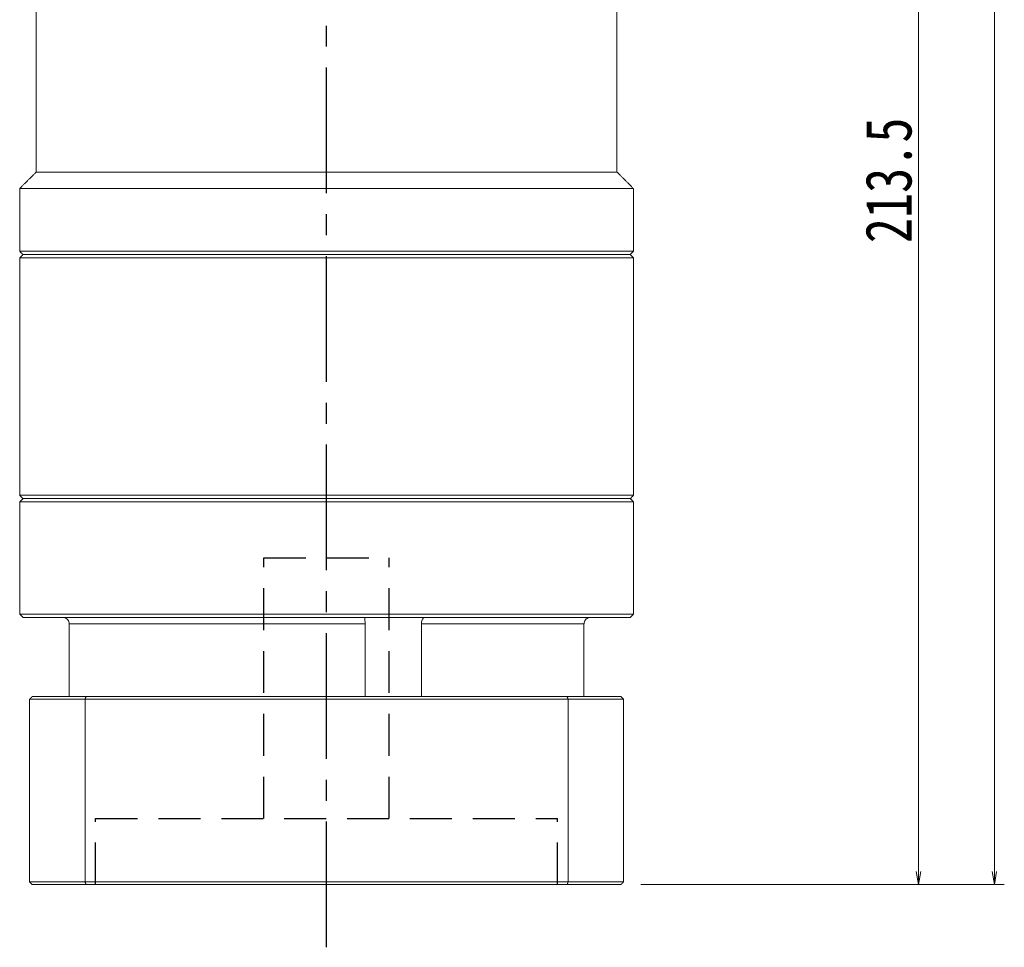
# Model space of a CAD drawing. Header units: millimetres. Extents: x -4 to 761, y -10 to 528.
# Tile 4 of 8: x 402 to 552, y 179 to 319. Entities that reach past the tile are written whole.
import ezdxf

# ---------------------------------------------------------------- set-up
doc = ezdxf.new("R2010")
doc.units = ezdxf.units.MM
doc.linetypes.add('CENTER2', pattern=[28.575, 19.05, -3.175, 3.175, -3.175])
doc.linetypes.add('DASHED2', pattern=[9.525, 6.35, -3.175])
doc.layers.add('3中心线层', color=1, linetype='CENTER2')
doc.layers.add('4虚线层', color=6, linetype='DASHED2')
doc.layers.add('尺寸线层', color=3, linetype='Continuous', lineweight=18)
doc.styles.add('宋体', font='SimSun.ttf', dxfattribs={"width": 0.8})
doc.dimstyles.new('A水平标注$0', dxfattribs={"dimtxt": 3.5, "dimasz": 2, "dimexe": 1.5, "dimexo": 3, "dimgap": 1.1, "dimtad": 1, "dimtoh": 1, "dimdec": 4, "dimdsep": 46, "dimtxsty": '宋体', "dimblk": 'OPEN', "dimcen": 3, "dimclrd": 3, "dimclre": 3, "dimclrt": 6, "dimadec": 0, "dimazin": 0, "dimtm": 1e-09, "dimtfac": 1, "dimtdec": 4, "dimtix": 1, "dimtmove": 0, "dimatfit": 3, "dimldrblk": 'OPEN', "dimfxl": 0, "dimlwd": 13, "dimlwe": 13, "dimarcsym": 0})

# ---------------------------------------------------------------- blocks, each defined once
blk = doc.blocks.new('_Open')
at = {"color": 0, "linetype": 'ByBlock', "lineweight": -2}
for p, q in [((-1, 0.167), (0, 0)), ((-1, -0.167), (0, 0)), ((0, 0), (-1, 0))]:
    blk.add_line(p, q, dxfattribs=at)
blk = doc.blocks.new('*D23')
at = {"layer": 'Defpoints', "color": 0, "transparency": 16777216}
for p in [(516.96, 401.56), (493.56, 188.06), (538.64, 188.06)]:
    blk.add_point(p, dxfattribs=at)
at = {"layer": '尺寸线层', "color": 3, "lineweight": 13, "transparency": 16777216}
for p, q in [((519.96, 401.56), (540.14, 401.56)), ((538.64, 399.56), (538.64, 190.06)), ((496.56, 188.06), (540.14, 188.06))]:
    blk.add_line(p, q, dxfattribs=at)
at = {"layer": '尺寸线层', "color": 3, "lineweight": 13, "transparency": 16777216, "xscale": 2, "yscale": 2, "zscale": 2}
for p, rotation in [((538.64, 401.56), 90), ((538.64, 188.06), 270)]:
    blk.add_blockref('_Open', p, dxfattribs=dict(at, rotation=rotation))
at = {"layer": '尺寸线层', "color": 6, "transparency": 16777216, "insert": (534.14, 294.81), "char_height": 7, "attachment_point": 5, "rotation": 90, "style": '宋体', "bg_fill": 3, "box_fill_scale": 1.1, "bg_fill_color": 257, "bg_fill_transparency": 0}
blk.add_mtext('213.5', dxfattribs=at)
blk = doc.blocks.new('*D24')
at = {"layer": 'Defpoints', "color": 0, "transparency": 16777216}
for p in [(503.96, 456.56), (550.14, 456.56), (493.56, 188.06)]:
    blk.add_point(p, dxfattribs=at)
at = {"layer": '尺寸线层', "color": 3, "lineweight": 13, "transparency": 16777216}
for p, q in [((506.96, 456.56), (551.64, 456.56)), ((550.14, 190.06), (550.14, 454.56)), ((496.56, 188.06), (551.64, 188.06))]:
    blk.add_line(p, q, dxfattribs=at)
at = {"layer": '尺寸线层', "color": 3, "lineweight": 13, "transparency": 16777216, "xscale": 2, "yscale": 2, "zscale": 2}
for p, rotation in [((550.14, 456.56), 90), ((550.14, 188.06), 270)]:
    blk.add_blockref('_Open', p, dxfattribs=dict(at, rotation=rotation))
at = {"layer": '尺寸线层', "color": 6, "transparency": 16777216, "insert": (545.64, 336.41), "char_height": 7, "attachment_point": 5, "rotation": 90, "style": '宋体', "bg_fill": 3, "box_fill_scale": 1.1, "bg_fill_color": 257, "bg_fill_transparency": 0}
blk.add_mtext('268.5', dxfattribs=at)

msp = doc.modelspace()

# ---------------------------------------------------------------- linework, layer by layer
at = {"color": 7, "linetype": 'Continuous', "lineweight": 15}
for p, q in [((448.95979, 283.56476), (402.95979, 283.56476)), ((402.45979, 283.06476), (448.95979, 283.06476)), ((448.95979, 246.56476), (402.95979, 246.56476)), ((402.45979, 246.06476), (448.95979, 246.06476)), ((409.95903, 227.56476), (454.78823, 227.56476)), ((409.95903, 216.56476), (409.95903, 227.56476)), ((454.78823, 227.56476), (454.78823, 216.56476)), ((463.31964, 216.56476), (463.31964, 227.56476)), ((463.31964, 227.56476), (487.96056, 227.56476)), ((487.96056, 227.56476), (487.96056, 216.56476)), ((412.50983, 216.56476), (404.35979, 216.56476)), ((485.40976, 216.56476), (412.50983, 216.56476)), ((403.95979, 216.16476), (412.36744, 216.16476)), ((403.95979, 216.16476), (403.95979, 188.46476)), ((412.36744, 216.16476), (485.55214, 216.16476)), ((412.36744, 216.16476), (412.36744, 188.46476)), ((485.55214, 216.16476), (485.55214, 188.46476)), ((412.36744, 188.46476), (403.95979, 188.46476)), ((404.35979, 188.06476), (412.50983, 188.06476)), ((485.55214, 188.46476), (412.36744, 188.46476)), ((412.50983, 188.06476), (485.40976, 188.06476))]:
    msp.add_line(p, q, dxfattribs=at)
for points in [[(404.95979, 296.06476), (404.95979, 323.06476)], [(402.45979, 293.56476), (404.95979, 296.06476)], [(402.45979, 284.06476), (402.45979, 293.56476)], [(402.95979, 283.56476), (402.45979, 284.06476)], [(402.45979, 283.06476), (402.95979, 283.56476)], [(402.45979, 247.06476), (402.45979, 283.06476)], [(402.95979, 246.56476), (402.45979, 247.06476)], [(402.45979, 246.06476), (402.95979, 246.56476)], [(402.45979, 229.06476), (402.45979, 246.06476)], [(402.95979, 228.56476), (402.45979, 229.06476)], [(403.95979, 216.16476), (404.35979, 216.56476)], [(412.36744, 216.16476), (412.50983, 216.56476)], [(485.55214, 216.16476), (485.40976, 216.56476)], [(403.95979, 188.46476), (404.35979, 188.06476)], [(412.50983, 188.06476), (412.36744, 188.46476)], [(485.40976, 188.06476), (485.55214, 188.46476)]]:
    msp.add_open_spline(points, degree=1, dxfattribs=at)
for points, knots in [([(409.95903, 227.56476), (409.94879, 227.67484), (409.92833, 227.89498), (409.76875, 228.18987), (409.52953, 228.4178), (409.25205, 228.54554), (409.06154, 228.55918), (408.98357, 228.56476)], [0, 0, 0, 0, 0.324175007, 0.648284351, 0.979229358, 1.316860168, 1.550819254, 1.550819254, 1.550819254, 1.550819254]), ([(454.7582, 228.44123), (454.75773, 228.43376), (454.75476, 228.38667), (454.76741, 228.20349), (454.78357, 227.91049), (454.78668, 227.68002), (454.78823, 227.56476)], [0, 0, 0, 0, 0.0513915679, 0.3237471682, 0.6004135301, 0.8771995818, 0.8771995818, 0.8771995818, 0.8771995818]), ([(463.31964, 227.56476), (463.32627, 227.67484), (463.33952, 227.89498), (463.43886, 228.18987), (463.5753, 228.4178), (463.71696, 228.54554), (463.79949, 228.55918), (463.83326, 228.56476)], [0, 0, 0, 0, 0.251379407, 0.502707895, 0.759337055, 1.021150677, 1.202572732, 1.202572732, 1.202572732, 1.202572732]), ([(488.93602, 228.56476), (488.91912, 228.56448), (488.79381, 228.5624), (488.56158, 228.50907), (488.28092, 228.33382), (488.07202, 228.07041), (487.97247, 227.79656), (487.96359, 227.62375), (487.96056, 227.56476)], [0, 0, 0, 0, 0.05070556, 0.376081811, 0.704498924, 1.040598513, 1.377079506, 1.551483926, 1.551483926, 1.551483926, 1.551483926])]:
    msp.add_open_spline(points, degree=3, knots=knots, dxfattribs=at)
at = {"layer": '3中心线层'}
msp.add_line((448.96329, 178.55086), (448.95979, 331.06476), dxfattribs=at)
at = {"layer": '4虚线层'}
for p, q in [((439.46224, 237.56476), (458.46224, 237.56476)), ((439.46294, 198.06476), (439.46224, 237.56476)), ((458.46294, 198.06476), (458.46224, 237.56476)), ((413.96294, 198.06476), (483.96294, 198.06476)), ((413.96312, 188.06476), (413.96294, 198.06476)), ((483.96312, 188.06476), (483.96294, 198.06476))]:
    msp.add_line(p, q, dxfattribs=at)

# ---------------------------------------------------------------- dimensions: what is measured, and where the dimension line sits
at = {"layer": '尺寸线层'}
dim = msp.add_linear_dim(base=(538.64468, 188.06476), p1=(516.95979, 401.56476), p2=(493.55979, 188.06476), angle=270, dimstyle='A水平标注$0', override={"dimtxt": 7, "dimgap": 1, "dimtad": 1, "dimjust": 0, "dimdec": 1, "dimlfac": 1, "dimpost": '<>', "dimse1": 0, "dimse2": 0, "dimsd1": 0, "dimsd2": 0, "dimtofl": 1, "dimtvp": 0.1}, dxfattribs=at)
dim.commit()
dim.dimension.update_dxf_attribs({"geometry": '*D23', "text_midpoint": (534.14468, 294.81476)})

# ---------------------------------------------------------------- next in the draw order: dimensions: what is measured, and where the dimension line sits
dim = msp.add_linear_dim(base=(550.14373, 456.56476), p1=(493.55979, 188.06476), p2=(503.95979, 456.56476), angle=90, dimstyle='A水平标注$0', override={"dimtxt": 7, "dimgap": 1, "dimdec": 1, "dimpost": '<>', "dimblk": 'Open', "dimtvp": 0.1, "dimtfill": 1, "dimtfillclr": 256}, dxfattribs=at)
dim.commit()
dim.dimension.update_dxf_attribs({"geometry": '*D24', "text_midpoint": (550.14373, 336.41124), "dimtype": 160})

# ---------------------------------------------------------------- next in the draw order: linework, layer by layer
at = {"color": 7, "linetype": 'Continuous', "lineweight": 15}
for p, q in [((492.95979, 296.06476), (404.95979, 296.06476)), ((495.45979, 293.56476), (402.45979, 293.56476)), ((495.45979, 284.06476), (402.45979, 284.06476)), ((402.95979, 283.56476), (494.95979, 283.56476)), ((494.95979, 283.56476), (448.95979, 283.56476)), ((448.95979, 283.06476), (495.45979, 283.06476)), ((495.45979, 247.06476), (402.45979, 247.06476)), ((402.95979, 246.56476), (494.95979, 246.56476)), ((494.95979, 246.56476), (448.95979, 246.56476)), ((448.95979, 246.06476), (495.45979, 246.06476)), ((495.45979, 229.06476), (402.45979, 229.06476)), ((402.95979, 228.56476), (494.95979, 228.56476)), ((493.55979, 216.56476), (485.40976, 216.56476)), ((485.55214, 216.16476), (493.95979, 216.16476)), ((493.95979, 216.16476), (493.95979, 188.46476)), ((485.40976, 188.06476), (493.55979, 188.06476)), ((493.95979, 188.46476), (485.55214, 188.46476))]:
    msp.add_line(p, q, dxfattribs=at)
for points in [[(492.95979, 323.06476), (492.95979, 296.06476)], [(492.95979, 296.06476), (495.45979, 293.56476)], [(495.45979, 293.56476), (495.45979, 284.06476)], [(495.45979, 284.06476), (494.95979, 283.56476)], [(494.95979, 283.56476), (495.45979, 283.06476)], [(495.45979, 283.06476), (495.45979, 247.06476)], [(495.45979, 247.06476), (494.95979, 246.56476)], [(494.95979, 246.56476), (495.45979, 246.06476)], [(495.45979, 246.06476), (495.45979, 229.06476)], [(495.45979, 229.06476), (494.95979, 228.56476)], [(493.55979, 216.56476), (493.95979, 216.16476)], [(493.55979, 188.06476), (493.95979, 188.46476)]]:
    msp.add_open_spline(points, degree=1, dxfattribs=at)

doc.saveas('drawing.dxf')
